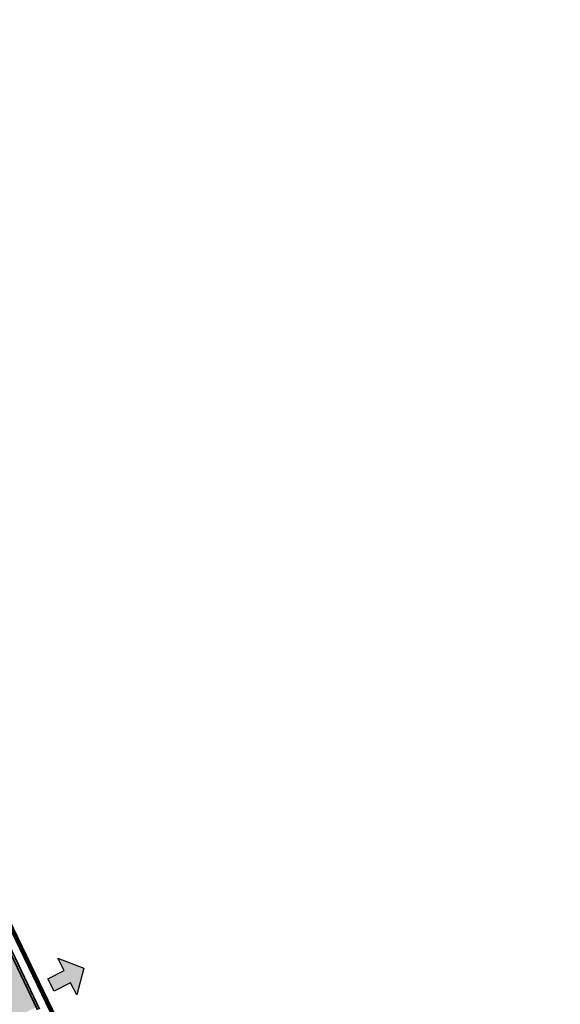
# Model space of a CAD drawing. Header units: metres. Extents: x 199937 to 201628, y 374508 to 375260.
# Tile 49 of 183: x 201340 to 201363, y 374665 to 374707. Entities that reach past the tile are written whole.
import ezdxf

# ---------------------------------------------------------------- set-up
doc = ezdxf.new("R2010")
doc.units = ezdxf.units.M
doc.linetypes.add('VH-OPSLUITBAND_100X200', pattern=[16, 8, -2, 4, -2])
doc.linetypes.add('XX-PROJECTGRENS', pattern=[18, 12, -3, 0, -3])
doc.layers.add('000___INRIT-PIJL', color=252, linetype='Continuous')
doc.layers.add('N-WE-KG-GRENS_PROJECT-G', color=7, linetype='XX-PROJECTGRENS', lineweight=35, transparency=0.45)
doc.layers.add('N-WE-VH-KANTOPSLUITING_OPSLUITBAND_100X200-G', color=150, linetype='VH-OPSLUITBAND_100X200', lineweight=35)
doc.layers.add('N-WE-VH-VERHARDING_TEGEL-A', color=252, linetype='Continuous', lineweight=18)

# ---------------------------------------------------------------- blocks, each defined once
blk = doc.blocks.new('inrit')
h = blk.add_hatch(color=256)
h.dxf.hatch_style = 1
h.paths.add_polyline_path([(0.3, 1), (-0.3, 1), (-0.3, 1.8), (-0.9, 1.8), (0, 2.6), (0.9, 1.8), (0.3, 1.8)])
at = {"color": 3, "flags": 128}
blk.add_lwpolyline([(0.3, 1), (-0.3, 1), (-0.3, 1.8), (-0.9, 1.8), (0, 2.6), (0.9, 1.8), (0.3, 1.8), (0.3, 1)], dxfattribs=at)

msp = doc.modelspace()

# ---------------------------------------------------------------- hatches: boundary and pattern name
at = {"layer": 'N-WE-VH-VERHARDING_TEGEL-A'}
h = msp.add_hatch(dxfattribs=at)
h.set_pattern_fill('AVH-TEGEL_300X300_HALFST-SO', color=256, scale=5, angle=115.7156, pattern_type=2)
h.set_pattern_definition([(115.71563, (201354.47113, 374635.54378), (-0.26531526, 0.20520188), [0.3, -0.3]), (205.71563, (201354.47113, 374635.54378), (0.1301715, -0.2702876), [])])
edge = h.paths.add_edge_path()
edge.add_line((201324.65, 374694.007), (201326.002, 374694.658))
edge.add_line((201326.002, 374694.658), (201322.484, 374701.961))
edge.add_arc((201326.989, 374704.131), 5, 162.5119, 205.7156, ccw=False)
edge.add_line((201322.22, 374705.633), (201320.39, 374706.21))
edge.add_arc((201326.024, 374704.636), 5.85, 164.3934, 205.7156)
edge.add_line((201320.754, 374702.098), (201324.65, 374694.007))
h.paths.add_polyline_path([(201331.394, 374680.005), (201332.745, 374680.655), (201328.177, 374690.141), (201326.826, 374689.49)])
h.paths.add_polyline_path([(201339.176, 374663.845), (201340.528, 374664.496), (201334.416, 374677.186), (201333.065, 374676.535)])
h.paths.add_polyline_path([(201348.519, 374647.903), (201347.167, 374647.252), (201353.12, 374634.893), (201354.471, 374635.544)])
h.paths.add_polyline_path([(201344.556, 374652.675), (201345.907, 374653.325), (201342.698, 374659.99), (201341.346, 374659.339)])
h = msp.add_hatch(dxfattribs=at)
h.set_pattern_fill('AVH-TEGEL_300X300_HALFST-SO', color=256, scale=5, angle=115.7156, pattern_type=2)
h.set_pattern_definition([(115.71562922, (0, 0), (-0.26531526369, 0.20520187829), [0.3, -0.3]), (205.71562922, (0, 0), (0.13017145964, -0.2702876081), [])])
h.paths.add_polyline_path([(201354.832, 374616.761), (201353.481, 374616.11), (201355.48, 374611.96), (201356.831, 374612.611)])
h.paths.add_polyline_path([(201351.095, 374624.521), (201349.744, 374623.87), (201350.397, 374622.513), (201351.749, 374623.164)])
h.paths.add_polyline_path([(201344.545, 374638.121), (201343.194, 374637.47), (201347.699, 374628.115), (201349.051, 374628.766)])
h.paths.add_polyline_path([(201336.749, 374654.308), (201335.398, 374653.657), (201340.139, 374643.813), (201341.491, 374644.464)])
h.paths.add_polyline_path([(201329.112, 374670.167), (201327.76, 374669.517), (201332.317, 374660.054), (201333.669, 374660.705)])
h.paths.add_polyline_path([(201320.819, 374687.385), (201319.468, 374686.734), (201325.613, 374673.974), (201326.965, 374674.625)])
edge = h.paths.add_edge_path()
edge.add_line((201317.187, 374691.47), (201318.539, 374692.121))
edge.add_line((201318.539, 374692.121), (201316.064, 374697.26))
edge.add_arc((201310.793, 374694.722), 5.85, 25.7156, 74.3313)
edge.add_line((201312.373, 374700.355), (201311.878, 374698.59))
edge.add_arc((201310.527, 374693.775), 5, 25.7156, 74.3313, ccw=False)
edge.add_line((201315.032, 374695.945), (201317.187, 374691.47))

# ---------------------------------------------------------------- linework, layer by layer
at = {"layer": 'N-WE-KG-GRENS_PROJECT-G', "const_width": 0.2}
msp.add_lwpolyline([(201402.46, 374767.341), (201365.192, 374735.981, -0.057894), (201347.947, 374723.344), (201324.563, 374708.137, 0.293184), (201322.861, 374702.43), (201355.037, 374635.553), (201353.454, 374634.732), (201363.07, 374614.906), (201355.017, 374611.311), (201314.276, 374696.395, 0.368823), (201308.154, 374697.695), (201289.987, 374686.064, -0.039086)], format="xyb", dxfattribs=at)
at = {"layer": 'N-WE-VH-KANTOPSLUITING_OPSLUITBAND_100X200-G'}
for points in [[(201354.471, 374635.544), (201322.484, 374701.961, -0.377093), (201324.261, 374708.321), (201349.927, 374725.034, 0.030867), (201364.973, 374736.211), (201404.902, 374769.886, 0.01153), (201418.715, 374782.065), (201437.232, 374799.165, -0.002621), (201470.107, 374829.366, -0.008043), (201490.748, 374847.001), (201500.316, 374855.027, -0.04419), (201510.881, 374862.407), (201510.959, 374862.452), (201514.565, 374864.469), (201520.257, 374867.14), (201530.618, 374871.918)], [(201354.561, 374635.587), (201322.574, 374702.004, -0.377093), (201324.315, 374708.237), (201349.981, 374724.95, 0.030867), (201365.037, 374736.134), (201404.967, 374769.809, 0.01153), (201418.783, 374781.992), (201437.3, 374799.092, -0.002621), (201470.174, 374829.291, -0.008043), (201490.812, 374846.924), (201500.38, 374854.951, -0.04419), (201510.931, 374862.32), (201511.008, 374862.365), (201514.611, 374864.38), (201520.299, 374867.049), (201530.659, 374871.828)]]:
    msp.add_lwpolyline(points, format="xyb", dxfattribs=at)

# ---------------------------------------------------------------- block references
at = {"layer": '000___INRIT-PIJL', "rotation": 297.3226074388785}
msp.add_blockref('inrit', (201340.282, 374665, 28.469), dxfattribs=at)

doc.saveas('drawing.dxf')
